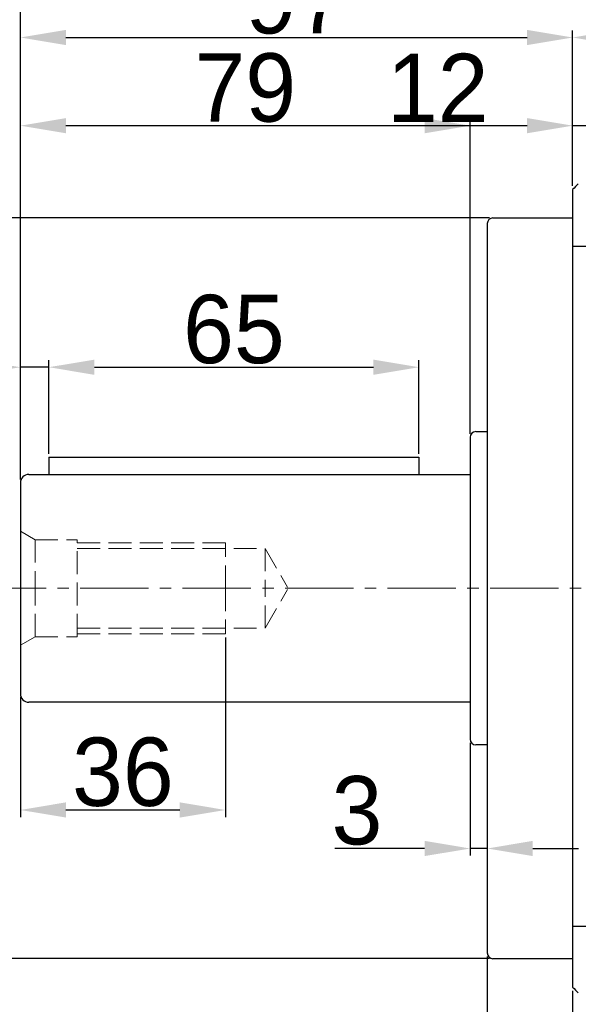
# Model space of a CAD drawing. Header units: millimetres. Extents: x 3238 to 4294, y 1113 to 1860.
# Tile 13 of 17: x 3593 to 3691, y 1539 to 1712. Entities that reach past the tile are written whole.
import ezdxf

# ---------------------------------------------------------------- set-up
doc = ezdxf.new("R2010")
doc.units = ezdxf.units.MM
doc.header["$PDSIZE"] = -5
doc.linetypes.add('JIS_02_4.0', pattern=[5.5, 4, -1.5])
doc.linetypes.add('点画线', pattern=[18, 12, -2, 2, -2])
doc.layers.get('Defpoints').update_dxf_attribs({"lineweight": 18})
for name, color, linetype, lineweight in [('7中心线层', 7, '点画线', 18), ('中心线01', 1, 'JIS_02_4.0', 0), ('标注线', 7, 'Continuous', 20), ('粗实线', 7, 'Continuous', 50)]:
    doc.layers.add(name, color=color, linetype=linetype, lineweight=lineweight)
doc.styles.add('仿宋0.8', font='仿宋_GB2312.ttf', dxfattribs={"width": 0.8})
doc.styles.add('工程字', font='txt')
doc.dimstyles.new('ISO-25', dxfattribs={"dimtxt": 12, "dimasz": 8, "dimexe": 1.25, "dimexo": 0.625, "dimtad": 1, "dimtxsty": '仿宋0.8', "dimcen": 2.5, "dimdle": 16, "dimclrd": 1, "dimclre": 1, "dimclrt": 1, "dimadec": 0, "dimazin": 0, "dimtfac": 1, "dimtmove": 0, "dimatfit": 3, "dimfxl": 1, "dimarcsym": 0})

# ---------------------------------------------------------------- blocks, each defined once
blk = doc.blocks.new('*D79')
at = {"layer": 'Defpoints', "color": 0}
for p in [(3675.76, 1676.8), (3568.21, 1546.8), (3675.76, 1546.8)]:
    blk.add_point(p, dxfattribs=at)
at = {"layer": '标注线', "color": 1, "lineweight": -2}
for p, q in [((3675.13, 1676.8), (3566.96, 1676.8)), ((3568.21, 1668.8), (3568.21, 1554.8)), ((3675.13, 1546.8), (3566.96, 1546.8))]:
    blk.add_line(p, q, dxfattribs=at)
at = {"layer": '标注线', "color": 1}
for points in [[(3569.55, 1668.8), (3566.88, 1668.8), (3568.21, 1676.8)], [(3566.88, 1554.8), (3569.55, 1554.8), (3568.21, 1546.8)]]:
    blk.add_solid(points, dxfattribs=at)
at = {"layer": '标注线', "color": 1, "insert": (3561.59, 1611.8), "char_height": 12, "attachment_point": 5, "rotation": 90, "style": '工程字'}
blk.add_mtext('%%C130h7', dxfattribs=at)
blk = doc.blocks.new('*D80')
at = {"layer": 'Defpoints', "color": 0}
for p in [(3592.76, 1650.6), (3597.76, 1634.8), (3592.76, 1630.3)]:
    blk.add_point(p, dxfattribs=at)
at = {"layer": '标注线', "color": 1, "lineweight": -2}
for p, q in [((3584.76, 1650.6), (3569, 1650.6)), ((3592.76, 1630.92), (3592.76, 1651.85)), ((3597.76, 1650.6), (3592.76, 1650.6)), ((3597.76, 1635.42), (3597.76, 1651.85)), ((3605.76, 1650.6), (3613.76, 1650.6))]:
    blk.add_line(p, q, dxfattribs=at)
at = {"layer": '标注线', "color": 1}
for points in [[(3584.76, 1649.26), (3584.76, 1651.93), (3592.76, 1650.6)], [(3605.76, 1651.93), (3605.76, 1649.26), (3597.76, 1650.6)]]:
    blk.add_solid(points, dxfattribs=at)
at = {"layer": '标注线', "color": 1, "insert": (3572.88, 1657.22), "char_height": 12, "attachment_point": 5, "style": '工程字'}
blk.add_mtext('5', dxfattribs=at)
blk = doc.blocks.new('*D81')
at = {"layer": 'Defpoints', "color": 0}
for p in [(3662.76, 1650.6), (3597.76, 1634.8), (3662.76, 1634.8)]:
    blk.add_point(p, dxfattribs=at)
at = {"layer": '标注线', "color": 1, "lineweight": -2}
for p, q in [((3597.76, 1635.42), (3597.76, 1651.85)), ((3605.76, 1650.6), (3654.76, 1650.6)), ((3662.76, 1635.42), (3662.76, 1651.85))]:
    blk.add_line(p, q, dxfattribs=at)
at = {"layer": '标注线', "color": 1}
for points in [[(3605.76, 1651.93), (3605.76, 1649.26), (3597.76, 1650.6)], [(3654.76, 1649.26), (3654.76, 1651.93), (3662.76, 1650.6)]]:
    blk.add_solid(points, dxfattribs=at)
at = {"layer": '标注线', "color": 1, "insert": (3630.26, 1657.22), "char_height": 12, "attachment_point": 5, "style": '工程字'}
blk.add_mtext('65', dxfattribs=at)
blk = doc.blocks.new('*D82')
at = {"layer": 'Defpoints', "color": 0}
for p in [(3689.76, 1692.99), (3689.76, 1681.8), (3701.76, 1682.8)]:
    blk.add_point(p, dxfattribs=at)
at = {"layer": '标注线', "color": 1, "lineweight": -2}
for p, q in [((3689.76, 1682.42), (3689.76, 1694.24)), ((3701.76, 1683.42), (3701.76, 1694.24)), ((3681.76, 1692.99), (3658.36, 1692.99)), ((3701.76, 1692.99), (3689.76, 1692.99)), ((3709.76, 1692.99), (3717.76, 1692.99))]:
    blk.add_line(p, q, dxfattribs=at)
at = {"layer": '标注线', "color": 1}
for points in [[(3681.76, 1691.66), (3681.76, 1694.32), (3689.76, 1692.99)], [(3709.76, 1694.32), (3709.76, 1691.66), (3701.76, 1692.99)]]:
    blk.add_solid(points, dxfattribs=at)
at = {"layer": '标注线', "color": 1, "insert": (3666.06, 1699.61), "char_height": 12, "attachment_point": 5, "style": '工程字'}
blk.add_mtext('12', dxfattribs=at)
blk = doc.blocks.new('*D83')
at = {"layer": 'Defpoints', "color": 0}
for p in [(3689.76, 1708.47), (3689.76, 1683.8), (3592.76, 1630.3)]:
    blk.add_point(p, dxfattribs=at)
at = {"layer": '标注线', "color": 1, "lineweight": -2}
for p, q in [((3592.76, 1630.92), (3592.76, 1709.72)), ((3689.76, 1684.42), (3689.76, 1709.72)), ((3600.76, 1708.47), (3681.76, 1708.47))]:
    blk.add_line(p, q, dxfattribs=at)
at = {"layer": '标注线', "color": 1}
for points in [[(3600.76, 1709.8), (3600.76, 1707.13), (3592.76, 1708.47)], [(3681.76, 1707.13), (3681.76, 1709.8), (3689.76, 1708.47)]]:
    blk.add_solid(points, dxfattribs=at)
at = {"layer": '标注线', "color": 1, "insert": (3641.26, 1715.09), "char_height": 12, "attachment_point": 5, "style": '工程字'}
blk.add_mtext('97', dxfattribs=at)
blk = doc.blocks.new('*D84')
at = {"layer": 'Defpoints', "color": 0}
for p in [(3949.76, 1708.47), (3689.76, 1681.8), (3949.76, 1588.3)]:
    blk.add_point(p, dxfattribs=at)
at = {"layer": '标注线', "color": 1, "lineweight": -2}
for p, q in [((3689.76, 1682.42), (3689.76, 1709.72)), ((3949.76, 1588.92), (3949.76, 1709.72)), ((3697.76, 1708.47), (3941.76, 1708.47))]:
    blk.add_line(p, q, dxfattribs=at)
at = {"layer": '标注线', "color": 1}
for points in [[(3697.76, 1709.8), (3697.76, 1707.13), (3689.76, 1708.47)], [(3941.76, 1707.13), (3941.76, 1709.8), (3949.76, 1708.47)]]:
    blk.add_solid(points, dxfattribs=at)
at = {"layer": '标注线', "color": 1, "insert": (3819.76, 1715.09), "char_height": 12, "attachment_point": 5, "style": '工程字'}
blk.add_mtext('260', dxfattribs=at)
blk = doc.blocks.new('*D85')
at = {"layer": 'Defpoints', "color": 0}
for p in [(3592.76, 1727.64), (3592.76, 1630.3), (3949.76, 1588.3)]:
    blk.add_point(p, dxfattribs=at)
at = {"layer": '标注线', "color": 1, "lineweight": -2}
for p, q in [((3592.76, 1630.92), (3592.76, 1728.89)), ((3949.76, 1588.92), (3949.76, 1728.89)), ((3941.76, 1727.64), (3600.76, 1727.64))]:
    blk.add_line(p, q, dxfattribs=at)
at = {"layer": '标注线', "color": 1}
for points in [[(3600.76, 1728.97), (3600.76, 1726.3), (3592.76, 1727.64)], [(3941.76, 1726.3), (3941.76, 1728.97), (3949.76, 1727.64)]]:
    blk.add_solid(points, dxfattribs=at)
at = {"layer": '标注线', "color": 1, "insert": (3771.26, 1734.26), "char_height": 12, "attachment_point": 5, "style": '工程字'}
blk.add_mtext('357', dxfattribs=at)
blk = doc.blocks.new('*D86')
at = {"layer": 'Defpoints', "color": 0}
for p in [(3628.76, 1603.8), (3592.76, 1593.3), (3628.76, 1572.89)]:
    blk.add_point(p, dxfattribs=at)
at = {"layer": '标注线', "color": 1, "lineweight": -2}
for p, q in [((3628.76, 1603.17), (3628.76, 1571.64)), ((3592.76, 1592.67), (3592.76, 1571.64)), ((3600.76, 1572.89), (3620.76, 1572.89))]:
    blk.add_line(p, q, dxfattribs=at)
at = {"layer": '标注线', "color": 1}
for points in [[(3600.76, 1574.23), (3600.76, 1571.56), (3592.76, 1572.89)], [(3620.76, 1571.56), (3620.76, 1574.23), (3628.76, 1572.89)]]:
    blk.add_solid(points, dxfattribs=at)
at = {"layer": '标注线', "color": 1, "insert": (3610.76, 1579.52), "char_height": 12, "attachment_point": 5, "style": '工程字'}
blk.add_mtext('36', dxfattribs=at)
blk = doc.blocks.new('*D87')
at = {"layer": 'Defpoints', "color": 0}
for p in [(3671.76, 1585.3), (3674.76, 1584.3), (3671.76, 1566.13)]:
    blk.add_point(p, dxfattribs=at)
at = {"layer": '标注线', "color": 1, "lineweight": -2}
for p, q in [((3671.76, 1584.67), (3671.76, 1564.88)), ((3674.76, 1583.67), (3674.76, 1564.88)), ((3663.76, 1566.13), (3648, 1566.13)), ((3674.76, 1566.13), (3671.76, 1566.13)), ((3682.76, 1566.13), (3690.76, 1566.13))]:
    blk.add_line(p, q, dxfattribs=at)
at = {"layer": '标注线', "color": 1}
for points in [[(3663.76, 1564.8), (3663.76, 1567.47), (3671.76, 1566.13)], [(3682.76, 1567.47), (3682.76, 1564.8), (3674.76, 1566.13)]]:
    blk.add_solid(points, dxfattribs=at)
at = {"layer": '标注线', "color": 1, "insert": (3651.88, 1572.76), "char_height": 12, "attachment_point": 5, "style": '工程字'}
blk.add_mtext('3', dxfattribs=at)
blk = doc.blocks.new('*D88')
at = {"layer": 'Defpoints', "color": 0}
for p in [(3674.76, 1547.8), (3689.76, 1541.8), (3689.76, 1523.27)]:
    blk.add_point(p, dxfattribs=at)
at = {"layer": '标注线', "color": 1, "lineweight": -2}
for p, q in [((3674.76, 1547.17), (3674.76, 1522.02)), ((3689.76, 1541.17), (3689.76, 1522.02)), ((3666.76, 1523.27), (3658.76, 1523.27)), ((3674.76, 1523.27), (3689.76, 1523.27)), ((3697.76, 1523.27), (3705.76, 1523.27))]:
    blk.add_line(p, q, dxfattribs=at)
at = {"layer": '标注线', "color": 1}
for points in [[(3666.76, 1521.93), (3666.76, 1524.6), (3674.76, 1523.27)], [(3697.76, 1524.6), (3697.76, 1521.93), (3689.76, 1523.27)]]:
    blk.add_solid(points, dxfattribs=at)
at = {"layer": '标注线', "color": 1, "insert": (3682.26, 1529.89), "char_height": 12, "attachment_point": 5, "style": '工程字'}
blk.add_mtext('15', dxfattribs=at)
blk = doc.blocks.new('*D89')
at = {"layer": 'Defpoints', "color": 0}
for p in [(3592.76, 1692.99), (3671.76, 1638.3), (3592.76, 1630.3)]:
    blk.add_point(p, dxfattribs=at)
at = {"layer": '标注线', "color": 1, "lineweight": -2}
for p, q in [((3592.76, 1630.92), (3592.76, 1694.24)), ((3671.76, 1638.92), (3671.76, 1694.24)), ((3663.76, 1692.99), (3600.76, 1692.99))]:
    blk.add_line(p, q, dxfattribs=at)
at = {"layer": '标注线', "color": 1}
for points in [[(3600.76, 1694.32), (3600.76, 1691.66), (3592.76, 1692.99)], [(3663.76, 1691.66), (3663.76, 1694.32), (3671.76, 1692.99)]]:
    blk.add_solid(points, dxfattribs=at)
at = {"layer": '标注线', "color": 1, "insert": (3632.26, 1699.61), "char_height": 12, "attachment_point": 5, "style": '工程字'}
blk.add_mtext('79', dxfattribs=at)
blk = doc.blocks.new('*D103')
at = {"layer": 'Defpoints', "color": 0}
for p in [(3592.76, 1746.72), (3592.76, 1630.3), (3957.26, 1517.5)]:
    blk.add_point(p, dxfattribs=at)
at = {"layer": '标注线', "color": 1, "lineweight": -2}
for p, q in [((3592.76, 1630.92), (3592.76, 1747.97)), ((3957.26, 1518.12), (3957.26, 1747.97)), ((3949.26, 1746.72), (3600.76, 1746.72))]:
    blk.add_line(p, q, dxfattribs=at)
at = {"layer": '标注线', "color": 1}
for points in [[(3600.76, 1748.05), (3600.76, 1745.39), (3592.76, 1746.72)], [(3949.26, 1745.39), (3949.26, 1748.05), (3957.26, 1746.72)]]:
    blk.add_solid(points, dxfattribs=at)
at = {"layer": '标注线', "color": 1, "insert": (3775.01, 1754.27), "char_height": 12, "attachment_point": 5, "style": '仿宋0.8'}
blk.add_mtext('364,5', dxfattribs=at)

msp = doc.modelspace()

# ---------------------------------------------------------------- linework, layer by layer
at = {"layer": '7中心线层', "color": 0}
msp.add_line((3585.2572, 1611.7963), (3895.0874, 1611.7963), dxfattribs=at)
at = {"layer": '中心线01', "color": 0}
for p, q in [((3595.355, 1620.2965), (3592.7572, 1621.7963)), ((3595.355, 1620.2968), (3595.355, 1611.7965)), ((3595.355, 1620.2965), (3602.7572, 1620.2965)), ((3602.7572, 1603.2965), (3602.7572, 1620.2965)), ((3602.7572, 1619.7965), (3628.7599, 1619.7965)), ((3628.7599, 1611.7965), (3628.7599, 1619.7965)), ((3602.7572, 1618.7965), (3635.7574, 1618.7965)), ((3635.7572, 1618.7968), (3635.7572, 1611.7965)), ((3635.7572, 1618.7965), (3639.6833, 1611.9963)), ((3595.355, 1603.2958), (3595.355, 1611.7961)), ((3628.7599, 1611.7965), (3628.7599, 1603.7965)), ((3635.7572, 1604.7962), (3635.7572, 1611.7965)), ((3635.7572, 1604.7965), (3639.6833, 1611.5966)), ((3602.7572, 1604.7965), (3635.7574, 1604.7965)), ((3602.7572, 1603.7965), (3628.7599, 1603.7965)), ((3595.355, 1603.2961), (3592.7572, 1601.7963)), ((3595.355, 1603.2961), (3602.7572, 1603.2961))]:
    msp.add_line(p, q, dxfattribs=at)
at = {"layer": '粗实线', "lineweight": 30}
for p, q in [((3689.7572, 1681.7963), (3689.7572, 1541.7963)), ((3675.7572, 1676.7963), (3689.7572, 1676.7963)), ((3674.7572, 1675.7963), (3674.7572, 1547.7963)), ((3689.7572, 1671.8629), (3701.7572, 1671.8629)), ((3671.7572, 1638.2963), (3671.7572, 1585.2963)), ((3672.7572, 1639.2963), (3674.7572, 1639.2963)), ((3597.7572, 1634.7963), (3597.7572, 1631.7963)), ((3597.7572, 1634.7963), (3662.7572, 1634.7963)), ((3662.7572, 1634.7963), (3662.7572, 1631.7963)), ((3594.2584, 1631.7963), (3671.7572, 1631.7963)), ((3592.7572, 1630.2963), (3592.7572, 1593.2963)), ((3671.7572, 1591.7963), (3594.2584, 1591.7963)), ((3674.7572, 1584.2963), (3672.7572, 1584.2963)), ((3689.7572, 1552.5067), (3701.7572, 1552.5067)), ((3689.7572, 1546.7963), (3675.7572, 1546.7963))]:
    msp.add_line(p, q, dxfattribs=at)
for centre, radius, start, end in [((3675.7572, 1675.7963), 1, 90, 180), ((3672.7572, 1638.2963), 1, 90, 180), ((3594.2572, 1630.2963), 1.5, 90, 180), ((3594.2572, 1593.2963), 1.5, 180, 270), ((3672.7572, 1585.2963), 1, 180, 270), ((3675.7572, 1547.7963), 1, 180, 270)]:
    msp.add_arc(centre, radius, start, end, dxfattribs=at)
for points in [[(3690.7572, 1682.7963), (3690.4238, 1682.4629), (3690.0905, 1682.1296), (3689.7572, 1681.7963)], [(3689.7572, 1541.7963), (3690.0905, 1541.463), (3690.4238, 1541.1297), (3690.7572, 1540.7963)]]:
    msp.add_open_spline(points, degree=3, dxfattribs=at)

# ---------------------------------------------------------------- dimensions: what is measured, and where the dimension line sits
at = {"layer": '标注线'}
dim = msp.add_linear_dim(base=(3592.7572, 1746.7213), p1=(3957.2572, 1517.4963), p2=(3592.7572, 1630.2963), dimstyle='ISO-25', dxfattribs=at)
dim.commit()
dim.dimension.update_dxf_attribs({"geometry": '*D103', "text_midpoint": (3775.0072, 1754.272)})
at = {"layer": '标注线', "color": 0}
for base, p1, p2, picture, middle in [((3592.7572, 1727.6353), (3949.7572, 1588.2964), (3592.7572, 1630.2963), '*D85', (3771.2572, 1727.6353)), ((3592.7572, 1650.5981), (3597.7572, 1634.7963), (3592.7572, 1630.2963), '*D80', (3572.8808, 1650.5981)), ((3671.7572, 1566.1346), (3674.7572, 1584.2963), (3671.7572, 1585.2963), '*D87', (3651.8808, 1566.1346)), ((3689.7572, 1523.2674), (3674.7572, 1547.7963), (3689.7572, 1541.7963), '*D88', (3682.2572, 1523.2674))]:
    dim = msp.add_linear_dim(base=base, p1=p1, p2=p2, dimstyle='ISO-25', override={"dimtxsty": '工程字'}, dxfattribs=at)
    dim.commit()
    dim.dimension.update_dxf_attribs({"geometry": picture, "text_midpoint": middle, "dimtype": 160})
for base, p1, p2, picture, middle in [((3689.7572, 1708.4676), (3592.7572, 1630.2963), (3689.7572, 1683.7963), '*D83', (3641.2572, 1715.0926)), ((3949.7572, 1708.4676), (3689.7572, 1681.7963), (3949.7572, 1588.2964), '*D84', (3819.7572, 1715.0926)), ((3592.7572, 1692.989), (3671.7572, 1638.2963), (3592.7572, 1630.2963), '*D89', (3632.2572, 1699.614)), ((3689.7572, 1692.989), (3701.7572, 1682.7963), (3689.7572, 1681.7963), '*D82', (3666.0596, 1699.614)), ((3662.7572, 1650.5981), (3597.7572, 1634.7963), (3662.7572, 1634.7963), '*D81', (3630.2572, 1657.2231)), ((3628.7599, 1572.893), (3592.7572, 1593.2963), (3628.7599, 1603.7965), '*D86', (3610.7585, 1579.518))]:
    dim = msp.add_linear_dim(base=base, p1=p1, p2=p2, dimstyle='ISO-25', override={"dimtxsty": '工程字'}, dxfattribs=at)
    dim.commit()
    dim.dimension.update_dxf_attribs({"geometry": picture, "text_midpoint": middle})
dim = msp.add_linear_dim(base=(3568.2131, 1546.7963), p1=(3675.7572, 1676.7963), p2=(3675.7572, 1546.7963), angle=90, text='%%C<>h7', dimstyle='ISO-25', override={"dimtxsty": '工程字'}, dxfattribs=at)
dim.commit()
dim.dimension.update_dxf_attribs({"geometry": '*D79', "text_midpoint": (3568.2131, 1611.7963), "dimtype": 160})

doc.saveas('drawing.dxf')
